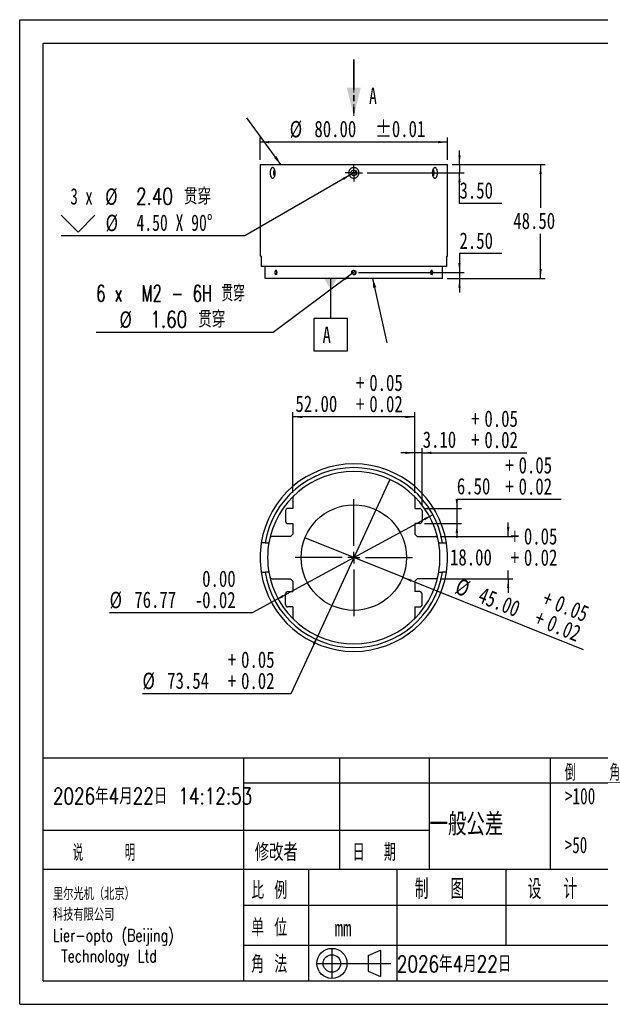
# Model space of a CAD drawing. Header units: millimetres. Extents: x 0 to 297, y 0 to 210.
# Tile 1 of 4: x 0 to 124, y 0 to 210. Entities that reach past the tile are written whole.
import ezdxf

# ---------------------------------------------------------------- set-up
doc = ezdxf.new("R2010")
doc.units = ezdxf.units.MM
doc.linetypes.add('HIDDEN', pattern=[1.905, 1.27, -0.635])
doc.linetypes.add('PHANTOM', pattern=[12.7, 6.35, -1.27, 1.27, -1.27, 1.27, -1.27])
doc.layers.add('图层0', color=7, linetype='Continuous', lineweight=25)
doc.styles.add('SLDTEXTSTYLE0', font='TXT', dxfattribs={"width": 0.75})
doc.styles.add('SLDTEXTSTYLE1', font='TXT', dxfattribs={"width": 0.75, "bigfont": 'bigfont'})
doc.styles.add('SLDTEXTSTYLE10', font='TXT', dxfattribs={"width": 0.7})
doc.styles.add('SLDTEXTSTYLE11', font='TXT', dxfattribs={"width": 0.65, "bigfont": 'bigfont'})
doc.styles.add('SLDTEXTSTYLE2', font='TXT', dxfattribs={"width": 0.666667, "bigfont": 'bigfont'})
doc.styles.add('SLDTEXTSTYLE3', font='TXT', dxfattribs={"width": 0.583333, "bigfont": 'bigfont'})
doc.styles.add('SLDTEXTSTYLE4', font='TXT', dxfattribs={"width": 0.681818})
doc.styles.add('SLDTEXTSTYLE5', font='TXT', dxfattribs={"width": 0.666667})
doc.styles.add('SLDTEXTSTYLE8', font='TXT', dxfattribs={"width": 0.625, "bigfont": 'bigfont'})
doc.styles.add('SLDTEXTSTYLE9', font='TXT', dxfattribs={"width": 0.571429, "bigfont": 'bigfont'})
doc.dimstyles.new('SLDDIMSTYLE0', dxfattribs={"dimtxt": 3.5, "dimasz": 2, "dimexe": 0, "dimexo": 0.0625, "dimgap": 0.875, "dimtad": 1, "dimlfac": 2, "dimrnd": 1e-09, "dimzin": 4, "dimdsep": 46, "dimtxsty": 'SLDTEXTSTYLE0', "dimsah": 1, "dimcen": 0.09, "dimadec": 0, "dimazin": 1, "dimtol": 1, "dimtp": 0.05, "dimtm": -0.02, "dimtfac": 1, "dimtofl": 0, "dimtmove": 0, "dimatfit": 3, "dimfxl": 0, "dimfrac": 2, "dimtolj": 1, "dimarcsym": 0})
doc.dimstyles.new('SLDDIMSTYLE1', dxfattribs={"dimtxt": 3.5, "dimasz": 2, "dimexe": 0, "dimexo": 0.0625, "dimgap": 0.875, "dimtad": 1, "dimlfac": 2, "dimrnd": 1e-09, "dimzin": 4, "dimdsep": 46, "dimtxsty": 'SLDTEXTSTYLE0', "dimsah": 1, "dimcen": 0.09, "dimadec": 0, "dimazin": 1, "dimtol": 1, "dimtp": 0.05, "dimtm": -0.02, "dimtfac": 1, "dimtmove": 0, "dimatfit": 0, "dimfxl": 0, "dimfrac": 2, "dimtolj": 1, "dimarcsym": 0})
doc.dimstyles.new('SLDDIMSTYLE10', dxfattribs={"dimtxt": 3.5, "dimasz": 2, "dimexe": 0, "dimexo": 0.0625, "dimgap": 0.875, "dimtad": 0, "dimtih": 1, "dimtoh": 1, "dimlfac": 2, "dimrnd": 1e-09, "dimzin": 4, "dimdsep": 46, "dimtxsty": 'SLDTEXTSTYLE0', "dimsah": 1, "dimcen": 0.09, "dimadec": 0, "dimazin": 1, "dimtfac": 1, "dimtofl": 0, "dimtmove": 0, "dimatfit": 3, "dimfxl": 0, "dimfrac": 2, "dimtolj": 1, "dimtzin": 12, "dimarcsym": 0})
doc.dimstyles.new('SLDDIMSTYLE12', dxfattribs={"dimtxt": 0.18, "dimasz": 2, "dimexe": 0, "dimexo": 0.0625, "dimgap": 0, "dimtad": 0, "dimtih": 1, "dimtoh": 1, "dimdec": 0, "dimrnd": 1e-09, "dimzin": 0, "dimdsep": 46, "dimtxsty": 'Standard', "dimsah": 1, "dimcen": 0.09, "dimadec": 0, "dimazin": 0, "dimtfac": 2, "dimtdec": 0, "dimtofl": 0, "dimtmove": 0, "dimatfit": 3, "dimfxl": 0, "dimfrac": 2, "dimtolj": 1, "dimtzin": 0, "dimarcsym": 0})
doc.dimstyles.new('SLDDIMSTYLE2', dxfattribs={"dimtxt": 3.5, "dimasz": 2, "dimexe": 0, "dimexo": 0.0625, "dimgap": 0.875, "dimtad": 0, "dimtih": 1, "dimtoh": 1, "dimlfac": 2, "dimrnd": 1e-09, "dimzin": 4, "dimdsep": 46, "dimtxsty": 'SLDTEXTSTYLE0', "dimsah": 1, "dimcen": 0.09, "dimadec": 0, "dimazin": 1, "dimtol": 1, "dimtp": 0.05, "dimtm": -0.02, "dimtfac": 1, "dimtmove": 0, "dimatfit": 0, "dimfxl": 0, "dimfrac": 2, "dimtolj": 1, "dimarcsym": 0})
doc.dimstyles.new('SLDDIMSTYLE3', dxfattribs={"dimtxt": 3.5, "dimasz": 2, "dimexe": 0, "dimexo": 0.0625, "dimgap": 0.875, "dimtad": 1, "dimlfac": 2, "dimrnd": 1e-09, "dimzin": 4, "dimdsep": 46, "dimtxsty": 'SLDTEXTSTYLE0', "dimblk1": 'NONE', "dimsah": 1, "dimcen": 0, "dimadec": 0, "dimazin": 1, "dimtol": 1, "dimtp": 0.05, "dimtm": -0.02, "dimtfac": 1, "dimtmove": 0, "dimatfit": 3, "dimldrblk": 'NONE', "dimfxl": 0, "dimfrac": 2, "dimtolj": 1, "dimarcsym": 0})
doc.dimstyles.new('SLDDIMSTYLE4', dxfattribs={"dimtxt": 3.5, "dimasz": 2, "dimexe": 0, "dimexo": 0.0625, "dimgap": 0.875, "dimtad": 0, "dimtih": 1, "dimtoh": 1, "dimlfac": 2, "dimrnd": 1e-09, "dimzin": 12, "dimdsep": 46, "dimtxsty": 'SLDTEXTSTYLE0', "dimblk1": 'NONE', "dimsah": 1, "dimcen": 0, "dimadec": 0, "dimazin": 3, "dimtol": 1, "dimtp": 0.05, "dimtm": -0.02, "dimtfac": 1, "dimtmove": 0, "dimatfit": 3, "dimldrblk": 'NONE', "dimfxl": 0, "dimfrac": 2, "dimtolj": 1, "dimarcsym": 0})
doc.dimstyles.new('SLDDIMSTYLE5', dxfattribs={"dimtxt": 3.5, "dimasz": 2, "dimexe": 0, "dimexo": 0.0625, "dimgap": 0.875, "dimtad": 0, "dimtih": 1, "dimtoh": 1, "dimlfac": 2, "dimrnd": 1e-09, "dimzin": 12, "dimdsep": 46, "dimtxsty": 'SLDTEXTSTYLE0', "dimsah": 1, "dimcen": 0, "dimadec": 0, "dimazin": 3, "dimtol": 1, "dimtm": 0.02, "dimtfac": 1, "dimtmove": 0, "dimatfit": 3, "dimfxl": 0, "dimfrac": 2, "dimtolj": 1, "dimtzin": 0, "dimarcsym": 0})
doc.dimstyles.new('SLDDIMSTYLE6', dxfattribs={"dimtxt": 3.5, "dimasz": 2, "dimexe": 0, "dimexo": 0.0625, "dimgap": 0.875, "dimtad": 1, "dimlfac": 2, "dimrnd": 1e-09, "dimzin": 4, "dimdsep": 46, "dimtxsty": 'SLDTEXTSTYLE0', "dimsah": 1, "dimcen": 0.09, "dimadec": 0, "dimazin": 1, "dimtol": 1, "dimtp": 0.01, "dimtm": 0.01, "dimtfac": 1, "dimtofl": 0, "dimtmove": 0, "dimatfit": 3, "dimfxl": 0, "dimfrac": 2, "dimtolj": 1, "dimarcsym": 0})
doc.dimstyles.new('SLDDIMSTYLE7', dxfattribs={"dimtxt": 3.5, "dimasz": 2, "dimexe": 0, "dimexo": 0.0625, "dimgap": 0.875, "dimtad": 0, "dimtih": 1, "dimtoh": 1, "dimlfac": 2, "dimrnd": 1e-09, "dimzin": 4, "dimdsep": 46, "dimtxsty": 'SLDTEXTSTYLE0', "dimblk1": 'NONE', "dimsah": 1, "dimcen": 0, "dimadec": 0, "dimazin": 1, "dimtfac": 1, "dimtmove": 0, "dimatfit": 3, "dimldrblk": 'NONE', "dimfxl": 0, "dimfrac": 2, "dimtolj": 1, "dimtzin": 12, "dimarcsym": 0})
doc.dimstyles.new('SLDDIMSTYLE8', dxfattribs={"dimtxt": 3.5, "dimasz": 2, "dimexe": 0, "dimexo": 0.0625, "dimgap": 0.875, "dimtad": 0, "dimtih": 1, "dimtoh": 1, "dimdec": 6, "dimlfac": 2, "dimrnd": 1e-09, "dimzin": 12, "dimdsep": 46, "dimtxsty": 'SLDTEXTSTYLE0', "dimblk1": 'NONE', "dimsah": 1, "dimcen": 0, "dimadec": 0, "dimazin": 3, "dimtfac": 1, "dimtmove": 0, "dimatfit": 3, "dimldrblk": 'NONE', "dimfxl": 0, "dimfrac": 2, "dimtolj": 1, "dimtzin": 12, "dimarcsym": 0})
doc.dimstyles.new('SLDDIMSTYLE9', dxfattribs={"dimtxt": 3.5, "dimasz": 2, "dimexe": 0, "dimexo": 0.0625, "dimgap": 0.875, "dimtad": 0, "dimtih": 1, "dimtoh": 1, "dimlfac": 2, "dimrnd": 1e-09, "dimzin": 4, "dimdsep": 46, "dimtxsty": 'SLDTEXTSTYLE0', "dimsah": 1, "dimcen": 0.09, "dimadec": 0, "dimazin": 1, "dimtfac": 1, "dimtmove": 0, "dimatfit": 0, "dimfxl": 0, "dimfrac": 2, "dimtolj": 1, "dimtzin": 12, "dimarcsym": 0})

# ---------------------------------------------------------------- blocks, each defined once
blk = doc.blocks.new('_D')
at = {"layer": '图层0', "color": 7}
for p, q in [((58.28, 109.06), (58.28, 126.27)), ((84.28, 109.06), (84.28, 126.27)), ((84.28, 125.27), (58.28, 125.27))]:
    blk.add_line(p, q, dxfattribs=at)
for points in [[(58.28, 125.27), (60.28, 125.02), (60.28, 125.52)], [(84.28, 125.27), (82.28, 125.52), (82.28, 125.02)]]:
    blk.add_solid(points, dxfattribs=at)
at = {"layer": '图层0', "color": 7, "char_height": 3.5, "attachment_point": 1, "style": 'SLDTEXTSTYLE0'}
for s, insert in [('+', (71.75, 134.31)), ('0.05', (74.58, 134.31)), ('52.00', (58.82, 129.84)), ('+', (71.75, 129.78)), ('0.02', (74.58, 129.78))]:
    blk.add_mtext(s, dxfattribs=dict(at, insert=insert))
blk = doc.blocks.new('_D_1')
at = {"layer": '图层0', "color": 7}
for p, q in [((84.28, 117.62), (81.28, 117.62)), ((84.28, 109.06), (84.28, 118.62)), ((85.83, 117.62), (84.28, 117.62)), ((85.83, 106.27), (85.83, 118.62)), ((85.83, 117.62), (108.19, 117.62))]:
    blk.add_line(p, q, dxfattribs=at)
for points in [[(84.28, 117.62), (82.28, 117.87), (82.28, 117.37)], [(85.83, 117.62), (87.83, 117.37), (87.83, 117.87)]]:
    blk.add_solid(points, dxfattribs=at)
at = {"layer": '图层0', "color": 7, "char_height": 3.5, "attachment_point": 1, "style": 'SLDTEXTSTYLE0'}
for s, insert in [('+', (96.31, 126.66)), ('0.05', (99.14, 126.66)), ('3.10', (85.97, 122.19)), ('0.02', (99.14, 122.14)), ('+', (96.31, 122.14))]:
    blk.add_mtext(s, dxfattribs=dict(at, insert=insert))
blk = doc.blocks.new('_D_2')
at = {"layer": '图层0', "color": 7}
for p, q in [((115.48, 107.69), (93.26, 107.69)), ((93.26, 107.69), (93.26, 105.77)), ((86.33, 105.77), (94.26, 105.77)), ((93.26, 105.77), (93.26, 102.52)), ((86.33, 102.52), (94.26, 102.52)), ((93.26, 102.52), (93.26, 99.52))]:
    blk.add_line(p, q, dxfattribs=at)
for points in [[(93.26, 105.77), (93.51, 107.77), (93.01, 107.77)], [(93.26, 102.52), (93.01, 100.52), (93.51, 100.52)]]:
    blk.add_solid(points, dxfattribs=at)
at = {"layer": '图层0', "color": 7, "char_height": 3.5, "attachment_point": 1, "style": 'SLDTEXTSTYLE0'}
for s, insert in [('+', (103.6, 116.73)), ('0.05', (106.43, 116.73)), ('6.50', (93.26, 112.26)), ('+', (103.6, 112.2)), ('0.02', (106.43, 112.2))]:
    blk.add_mtext(s, dxfattribs=dict(at, insert=insert))
blk = doc.blocks.new('_D_3')
at = {"layer": '图层0', "color": 7}
for q in [(60.83, 99.46), (120.18, 75.67)]:
    blk.add_line((81.72, 91.08), q, dxfattribs=at)
blk.add_solid([(81.72, 91.08), (83.48, 90.11), (83.67, 90.57)], dxfattribs=at)
at = {"layer": '图层0', "color": 7, "char_height": 3.5, "attachment_point": 1, "rotation": 338.1548, "style": 'SLDTEXTSTYLE0'}
for s, insert in [('%%c', (93.91, 91.02)), ('45.00', (98.83, 89.11)), ('+', (112.5, 88.45)), ('0.05', (115.12, 87.39)), ('+', (110.81, 84.25)), ('0.02', (113.44, 83.19))]:
    blk.add_mtext(s, dxfattribs=dict(at, insert=insert))
blk = doc.blocks.new('_None')
blk = doc.blocks.new('_D_4')
at = {"layer": '图层0', "color": 7}
for p, q in [((104.2, 99.77), (104.2, 102.77)), ((89.71, 99.77), (105.2, 99.77)), ((104.2, 90.77), (104.2, 92.53)), ((89.71, 90.77), (105.2, 90.77)), ((104.2, 90.77), (104.2, 87.77))]:
    blk.add_line(p, q, dxfattribs=at)
for points in [[(104.2, 99.77), (104.45, 101.77), (103.95, 101.77)], [(104.2, 90.77), (103.95, 88.77), (104.45, 88.77)]]:
    blk.add_solid(points, dxfattribs=at)
at = {"layer": '图层0', "color": 7, "char_height": 3.5, "attachment_point": 1, "style": 'SLDTEXTSTYLE0'}
for s, insert in [('+', (104.73, 101.57)), ('0.05', (107.56, 101.57)), ('18.00', (91.8, 97.1)), ('0.02', (107.56, 97.04)), ('+', (104.73, 97.04))]:
    blk.add_mtext(s, dxfattribs=dict(at, insert=insert))
blk = doc.blocks.new('_D_5')
at = {"layer": '图层0', "color": 7}
for p, q in [((78.98, 111.96), (63.57, 78.58)), ((63.57, 78.58), (57.87, 66.22)), ((57.87, 66.22), (26.19, 66.22))]:
    blk.add_line(p, q, dxfattribs=at)
blk.add_solid([(63.57, 78.58), (62.51, 76.87), (62.96, 76.66)], dxfattribs=at)
at = {"layer": '图层0', "color": 7, "char_height": 3.5, "attachment_point": 1, "style": 'SLDTEXTSTYLE0'}
for s, insert in [('+', (44.4, 75.26)), ('0.05', (47.23, 75.26)), ('%%c', (26.19, 70.73)), ('73.54', (31.47, 70.79)), ('+', (44.4, 70.73)), ('0.02', (47.23, 70.73))]:
    blk.add_mtext(s, dxfattribs=dict(at, insert=insert))
blk = doc.blocks.new('_D_6')
at = {"layer": '图层0', "color": 7}
for p, q in [((88.14, 104.43), (54.41, 86.11)), ((54.41, 86.11), (49.57, 83.48)), ((49.57, 83.48), (19.17, 83.48))]:
    blk.add_line(p, q, dxfattribs=at)
for points in [[(88.14, 104.43), (86.27, 103.69), (86.5, 103.25)], [(54.41, 86.11), (56.29, 86.85), (56.05, 87.29)]]:
    blk.add_solid(points, dxfattribs=at)
at = {"layer": '图层0', "color": 7, "char_height": 3.5, "attachment_point": 1, "style": 'SLDTEXTSTYLE0'}
for s, insert in [('0.00', (38.93, 92.52)), ('%%c', (19.17, 87.99)), ('76.77', (24.45, 88.05)), ('0.02', (38.93, 87.99)), ('-', (37.38, 87.99))]:
    blk.add_mtext(s, dxfattribs=dict(at, insert=insert))
blk = doc.blocks.new('SW_CENTERMARKSYMBOL_0')
at = {"layer": '图层0', "color": 0}
for p, q in [((0, 2.5), (0, 12.5)), ((0, 0), (-1.25, 0)), ((0, 0), (0, 1.25)), ((0, 0), (0, -1.25)), ((0, 0), (1.25, 0)), ((2.5, 0), (12.5, 0)), ((-2.5, 0), (-12.5, 0)), ((0, -2.5), (0, -12.5))]:
    blk.add_line(p, q, dxfattribs=at)
blk = doc.blocks.new('_D_7')
at = {"layer": '图层0', "color": 7}
for p, q in [((51.28, 180.08), (51.28, 184.89)), ((91.28, 180.08), (91.28, 184.89)), ((91.28, 183.89), (51.28, 183.89))]:
    blk.add_line(p, q, dxfattribs=at)
for points in [[(51.28, 183.89), (53.28, 183.64), (53.28, 184.14)], [(91.28, 183.89), (89.28, 184.14), (89.28, 183.64)]]:
    blk.add_solid(points, dxfattribs=at)
at = {"layer": '图层0', "color": 7, "char_height": 3.5, "attachment_point": 1, "style": 'SLDTEXTSTYLE0'}
for s, insert in [('%%c', (57.6, 188.4)), ('80.00', (62.87, 188.45)), ('±0.01', (75.82, 188.45))]:
    blk.add_mtext(s, dxfattribs=dict(at, insert=insert))
blk = doc.blocks.new('SW_SYMBOL_HOLE_SINK')
at = {"layer": '图层0', "color": 0}
for p, q in [((0, 875), (800, 75)), ((800, 75), (1600, 875))]:
    blk.add_line(p, q, dxfattribs=at)
blk = doc.blocks.new('_D_8')
at = {"layer": '图层0'}
for p, q in [((70.76, 177.03), (48.01, 163.9)), ((71.8, 177.63), (70.76, 177.03)), ((48.01, 163.9), (8.88, 163.9))]:
    blk.add_line(p, q, dxfattribs=at)
blk.add_solid([(70.76, 177.03), (68.9, 176.25), (69.15, 175.82)], dxfattribs=at)
at = {"layer": '图层0', "xscale": 0.004470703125, "yscale": 0.004470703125, "zscale": 0.004470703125}
blk.add_blockref('SW_SYMBOL_HOLE_SINK', (8.88, 164.38), dxfattribs=at)
at = {"layer": '图层0', "char_height": 3.5, "attachment_point": 1}
for s, insert, style in [('2.40 贯穿', (24.82, 174.07), 'SLDTEXTSTYLE1'), ('3 x', (10.82, 174.07), 'SLDTEXTSTYLE5'), ('%%c', (18.23, 174.02), 'SLDTEXTSTYLE0'), ('%%c', (18.33, 168.41), 'SLDTEXTSTYLE0'), ('4.50 X 90°', (24.92, 168.46), 'SLDTEXTSTYLE10')]:
    blk.add_mtext(s, dxfattribs=dict(at, insert=insert, style=style))
blk = doc.blocks.new('_D_9')
at = {"layer": '图层0'}
for p, q in [((70.96, 155.85), (54.05, 143.28)), ((71.6, 156.32), (70.96, 155.85)), ((54.05, 143.28), (16.34, 143.28))]:
    blk.add_line(p, q, dxfattribs=at)
blk.add_solid([(70.96, 155.85), (69.2, 154.85), (69.5, 154.45)], dxfattribs=at)
at = {"layer": '图层0', "char_height": 3.5, "attachment_point": 1}
for s, insert, style in [('6 x  M2 - 6H 贯穿', (16.34, 153.4), 'SLDTEXTSTYLE11'), ('%%c', (21.28, 147.79), 'SLDTEXTSTYLE0'), ('1.60 贯穿', (27.87, 147.84), 'SLDTEXTSTYLE1')]:
    blk.add_mtext(s, dxfattribs=dict(at, insert=insert, style=style))
blk = doc.blocks.new('_D_10')
at = {"layer": '图层0', "color": 7}
for p, q in [((102.87, 160.1), (93.82, 160.1)), ((93.82, 160.1), (93.82, 156.08)), ((72.28, 156.08), (94.82, 156.08)), ((93.82, 156.08), (93.82, 154.83)), ((91.21, 154.83), (94.82, 154.83)), ((93.82, 154.83), (93.82, 151.83))]:
    blk.add_line(p, q, dxfattribs=at)
for points in [[(93.82, 156.08), (94.07, 158.08), (93.57, 158.08)], [(93.82, 154.83), (93.57, 152.83), (94.07, 152.83)]]:
    blk.add_solid(points, dxfattribs=at)
at = {"layer": '图层0', "color": 7, "insert": (93.82, 164.62), "char_height": 3.5, "attachment_point": 1, "style": 'SLDTEXTSTYLE0'}
blk.add_mtext('2.50', dxfattribs=at)
blk = doc.blocks.new('_D_11')
at = {"layer": '图层0', "color": 7}
for p, q in [((93.82, 179.08), (93.82, 182.08)), ((92.28, 179.08), (94.82, 179.08)), ((93.82, 179.08), (93.82, 177.33)), ((74.13, 177.33), (94.82, 177.33)), ((93.82, 170.82), (93.82, 177.33)), ((102.87, 170.82), (93.82, 170.82))]:
    blk.add_line(p, q, dxfattribs=at)
for points in [[(93.82, 179.08), (94.07, 181.08), (93.57, 181.08)], [(93.82, 177.33), (93.57, 175.33), (94.07, 175.33)]]:
    blk.add_solid(points, dxfattribs=at)
at = {"layer": '图层0', "color": 7, "insert": (93.82, 175.34), "char_height": 3.5, "attachment_point": 1, "style": 'SLDTEXTSTYLE0'}
blk.add_mtext('3.50', dxfattribs=at)
blk = doc.blocks.new('_D_12')
at = {"layer": '图层0', "color": 7}
for p, q in [((92.28, 179.08), (112.12, 179.08)), ((111.12, 179.08), (111.12, 169.9)), ((111.12, 154.83), (111.12, 164.35)), ((91.21, 154.83), (112.12, 154.83))]:
    blk.add_line(p, q, dxfattribs=at)
for points in [[(111.12, 179.08), (110.87, 177.08), (111.37, 177.08)], [(111.12, 154.83), (111.37, 156.83), (110.87, 156.83)]]:
    blk.add_solid(points, dxfattribs=at)
at = {"layer": '图层0', "color": 7, "insert": (105.3, 168.86), "char_height": 3.5, "attachment_point": 1, "style": 'SLDTEXTSTYLE0'}
blk.add_mtext('48.50', dxfattribs=at)
blk = doc.blocks.new('SW_CENTERMARKSYMBOL_1')
at = {"layer": '图层0', "color": 0}
for p, q in [((-1.25, 0), (-1.85, 0)), ((0, 0), (-1.25, 0)), ((0, 1.25), (0, 1.85)), ((0, 0), (0, 1.25)), ((0, 0), (0, -1.25)), ((0, 0), (1.25, 0)), ((1.25, 0), (1.85, 0)), ((0, -1.25), (0, -1.85))]:
    blk.add_line(p, q, dxfattribs=at)
blk = doc.blocks.new('SW_DATUMTAG_0')
at = {"layer": '图层0', "color": 0}
for p, q in [((1.73, 14.8), (1.73, 6.28)), ((-1.77, -0.72), (-1.77, 6.28)), ((-1.77, 6.28), (5.23, 6.28)), ((5.23, 6.28), (5.23, -0.72)), ((5.23, -0.72), (-1.77, -0.72))]:
    blk.add_line(p, q, dxfattribs=at)
blk.add_solid([(3.13, 14.8), (0.33, 14.8), (1.73, 12.35)], dxfattribs=at)
at = {"layer": '图层0', "color": 0, "insert": (0, 4.51), "char_height": 3.5, "attachment_point": 1, "style": 'SLDTEXTSTYLE0'}
blk.add_mtext('A', dxfattribs=at)
blk = doc.blocks.new('SW_PROJECTIONARROW_0')
at = {"color": 0, "linetype": 'HIDDEN', "lineweight": 18}
blk.add_line((71.28, 201.49), (71.28, 189.49), dxfattribs=at)
blk.add_line((71.28, 201.49), (71.28, 189.49), dxfattribs=at)
at = {"color": 0, "linetype": 'PHANTOM', "lineweight": 35}
blk.add_line((71.28, 201.49), (71.28, 189.49), dxfattribs=at)
at = {"color": 0, "linetype": 'Continuous', "lineweight": 25}
blk.add_solid([(71.28, 189.49), (72.78, 195.49), (69.78, 195.49)], dxfattribs=at)
blk.add_solid([(71.28, 189.49), (72.78, 195.49), (69.78, 195.49)], dxfattribs=at)
at = {"color": 0, "linetype": 'Continuous', "lineweight": 25, "insert": (74.53, 195.49), "char_height": 3.5, "attachment_point": 1, "style": 'SLDTEXTSTYLE10'}
blk.add_mtext('A', dxfattribs=at)
blk.add_mtext('A', dxfattribs=at)

msp = doc.modelspace()

# ---------------------------------------------------------------- linework, layer by layer
at = {"color": 7, "linetype": 'Continuous', "lineweight": 25}
for p, q in [((51.27651569, 179.08467695), (51.27651569, 159.58467695)), ((51.27651569, 179.08467695), (91.27651569, 179.08467695)), ((91.27651569, 159.58467695), (91.27651569, 179.08467695)), ((51.5221649, 159.58467695), (51.27651569, 159.58467695)), ((51.5221649, 159.58467695), (51.5221649, 157.33467695)), ((91.03086648, 159.58467695), (91.27651569, 159.58467695)), ((91.03086648, 159.58467695), (91.03086648, 157.33467695)), ((91.03086648, 157.33467695), (51.5221649, 157.33467695)), ((52.34060694, 154.83467695), (52.34060694, 157.33467695)), ((90.21242444, 154.83467695), (90.21242444, 157.33467695)), ((90.21242444, 154.83467695), (52.34060694, 154.83467695)), ((58.27651569, 108.06133366), (58.27651569, 105.77012058)), ((84.27651569, 108.06133366), (84.27651569, 105.77012058)), ((54.85933486, 105.21014823), (54.85924785, 105.21019846)), ((56.72651569, 105.27012058), (56.72651569, 103.02012058)), ((58.27651569, 105.77012058), (57.22651569, 105.77012058)), ((84.27651569, 105.77012058), (85.32651569, 105.77012058)), ((85.82651569, 105.27012058), (85.82651569, 103.02012058)), ((88.09369652, 104.51732791), (88.09378353, 104.51737814)), ((57.22651569, 102.52012058), (58.27651569, 102.52012058)), ((58.27651569, 102.52012058), (58.27651569, 100.26980424)), ((85.32651569, 102.52012058), (84.27651569, 102.52012058)), ((84.27651569, 102.52012058), (84.27651569, 100.26980424)), ((57.77651569, 99.76980424), (53.84455582, 99.76980424)), ((57.77651569, 99.76980424), (58.27651569, 100.26980424)), ((84.27651569, 100.26980424), (84.77651569, 99.76980424)), ((84.77651569, 99.76980424), (88.70847556, 99.76980424)), ((52.34060694, 98.39480424), (51.5221649, 98.39480424)), ((52.34060694, 98.39480424), (53.15904898, 98.39480424)), ((89.3939824, 98.39480424), (90.21242444, 98.39480424)), ((90.21242444, 98.39480424), (91.03086648, 98.39480424)), ((51.5221649, 92.14480424), (52.34060694, 92.14480424)), ((53.15904898, 92.14480424), (52.34060694, 92.14480424)), ((53.84455582, 90.76980424), (57.77651569, 90.76980424)), ((58.27651569, 90.26980424), (57.77651569, 90.76980424)), ((84.77651569, 90.76980424), (84.27651569, 90.26980424)), ((88.70847556, 90.76980424), (84.77651569, 90.76980424)), ((89.3939824, 92.14480424), (90.21242444, 92.14480424)), ((91.03086648, 92.14480424), (90.21242444, 92.14480424)), ((58.27651569, 90.26980424), (58.27651569, 88.0194879)), ((84.27651569, 90.26980424), (84.27651569, 88.0194879)), ((56.72651569, 85.2694879), (56.72651569, 87.5194879)), ((57.22651569, 88.0194879), (58.27651569, 88.0194879)), ((85.32651569, 88.0194879), (84.27651569, 88.0194879)), ((85.82651569, 85.2694879), (85.82651569, 87.5194879)), ((54.45933486, 86.02228057), (54.45924785, 86.02223034)), ((58.27651569, 84.7694879), (57.22651569, 84.7694879)), ((58.27651569, 84.7694879), (58.27651569, 82.47827482)), ((84.27651569, 84.7694879), (84.27651569, 82.47827482)), ((84.27651569, 84.7694879), (85.32651569, 84.7694879)), ((87.69369652, 85.32946025), (87.69378353, 85.32941002))]:
    msp.add_line(p, q, dxfattribs=at)
at = {"color": 7, "linetype": 'Continuous', "lineweight": 25, "flags": 128}
for points in [[(54.41067095, 177.93467695), (54.34963415, 177.9221274), (54.27265144, 177.86740808), (54.20590501, 177.77317853), (54.15434513, 177.64642732), (54.12179577, 177.49655501), (54.11067095, 177.33467695)], [(54.11067095, 177.33467695), (54.12179577, 177.17279889), (54.15434513, 177.02292658), (54.20590501, 176.89617537), (54.27265144, 176.80194582), (54.34963415, 176.7472265), (54.41067095, 176.73467695)], [(88.14236043, 176.73467695), (88.16283315, 176.73607569), (88.24282431, 176.7693204), (88.31536453, 176.84449501), (88.37507382, 176.95602418), (88.41752382, 177.0956363), (88.43956621, 177.25297696), (88.43956621, 177.41637694), (88.41752382, 177.5737176), (88.37507382, 177.71332972), (88.31536453, 177.82485889), (88.24282431, 177.9000335), (88.16283315, 177.93327821), (88.14236043, 177.93467695)]]:
    msp.add_lwpolyline(points, dxfattribs=at)
at = {"color": 7, "linetype": 'HIDDEN', "lineweight": 18, "flags": 128}
for points in [[(54.65572453, 155.58467695), (54.75139539, 155.62273718), (54.83250122, 155.73112356), (54.88669441, 155.89333523), (54.90572453, 156.08467695), (54.88669441, 156.27601867), (54.83250122, 156.43823034), (54.75139539, 156.54661672), (54.65572453, 156.58467695), (54.56005367, 156.54661672), (54.47894783, 156.43823034), (54.42475464, 156.27601867), (54.40572453, 156.08467695), (54.42475464, 155.89333523), (54.47894783, 155.73112356), (54.56005367, 155.62273718), (54.65572453, 155.58467695)], [(87.89730685, 156.58467695), (87.80163599, 156.54661672), (87.72053016, 156.43823034), (87.66633697, 156.27601867), (87.64730685, 156.08467695), (87.66633697, 155.89333523), (87.72053016, 155.73112356), (87.80163599, 155.62273718), (87.89730685, 155.58467695), (87.99297771, 155.62273718), (88.07408355, 155.73112356), (88.12827673, 155.89333523), (88.14730685, 156.08467695), (88.12827673, 156.27601867), (88.07408355, 156.43823034), (87.99297771, 156.54661672), (87.89730685, 156.58467695)]]:
    msp.add_lwpolyline(points, dxfattribs=at)
at = {"color": 7, "linetype": 'Continuous', "lineweight": 18, "flags": 128}
for points in [[(54.65572453, 155.58467695), (54.56005367, 155.62273718), (54.47894783, 155.73112356), (54.42475464, 155.89333523), (54.40572453, 156.08467695), (54.42475464, 156.27601867), (54.47894783, 156.43823034), (54.56005367, 156.54661672), (54.65572453, 156.58467695), (54.75139539, 156.54661672), (54.83250122, 156.43823034), (54.88669441, 156.27601867), (54.90572453, 156.08467695), (54.88669441, 155.89333523), (54.83250122, 155.73112356), (54.75139539, 155.62273718), (54.65572453, 155.58467695)], [(87.89730685, 156.58467695), (87.99297771, 156.54661672), (88.07408355, 156.43823034), (88.12827673, 156.27601867), (88.14730685, 156.08467695), (88.12827673, 155.89333523), (88.07408355, 155.73112356), (87.99297771, 155.62273718), (87.89730685, 155.58467695), (87.80163599, 155.62273718), (87.72053016, 155.73112356), (87.66633697, 155.89333523), (87.64730685, 156.08467695), (87.66633697, 156.27601867), (87.72053016, 156.43823034), (87.80163599, 156.54661672), (87.89730685, 156.58467695)]]:
    msp.add_lwpolyline(points, dxfattribs=at)
at = {"color": 7, "linetype": 'Continuous', "lineweight": 25}
for centre, radius in [((71.27651569, 177.33467695), 0.6), ((71.27651569, 95.26980424), 11.25)]:
    msp.add_circle(centre, radius, dxfattribs=at)
at = {"color": 7, "linetype": 'HIDDEN', "lineweight": 18}
msp.add_arc((71.27651569, 156.08467695), 0.5, 255, 195, dxfattribs=at)
at = {"color": 7, "linetype": 'Continuous', "lineweight": 18}
msp.add_arc((71.27651569, 156.08467695), 0.5, 255, 195, dxfattribs=at)
at = {"color": 7, "linetype": 'Continuous', "lineweight": 25}
for centre, radius, start, end in [((71.27651569, 95.26980424), 20, 8.9892993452, 171.0107006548), ((71.27651569, 95.26980424), 19.1920365, 9.3710789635, 170.6289210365), ((71.27651569, 95.26980424), 18.385, 9.7863959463, 170.2136040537), ((58.77651569, 108.06133366), 0.5, 134.3395944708, 180), ((83.77651569, 108.06133366), 0.5, 0, 45.6604055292), ((57.22651569, 105.27012058), 0.5, 90, 180), ((85.32651569, 105.27012058), 0.5, 0, 90), ((57.22651569, 103.02012058), 0.5, 180, 270), ((85.32651569, 103.02012058), 0.5, 270, 0), ((53.84455582, 99.26980424), 0.5, 90, 167.0764290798), ((88.70847556, 99.26980424), 0.5, 12.9235709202, 90), ((71.27651569, 95.26980424), 20, 171.0107006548, 188.9892993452), ((71.27651569, 95.26980424), 18.385, 170.2136040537, 189.7863959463), ((71.27651569, 95.26980424), 18.385, 350.2136040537, 9.7863959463), ((71.27651569, 95.26980424), 20, 351.0107006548, 8.9892993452), ((71.27651569, 95.26980424), 20, 188.9892993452, 351.0107006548), ((71.27651569, 95.26980424), 19.1920365, 189.3710789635, 350.6289210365), ((71.27651569, 95.26980424), 18.385, 189.7863959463, 350.2136040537), ((53.84455582, 91.26980424), 0.5, 192.9235709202, 270), ((88.70847556, 91.26980424), 0.5, 270, 347.0764290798), ((57.22651569, 87.5194879), 0.5, 90, 180), ((85.32651569, 87.5194879), 0.5, 0, 90), ((57.22651569, 85.2694879), 0.5, 180, 270), ((85.32651569, 85.2694879), 0.5, 270, 0), ((58.77651569, 82.47827482), 0.5, 180, 225.6604055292), ((83.77651569, 82.47827482), 0.5, 314.3395944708, 0)]:
    msp.add_arc(centre, radius, start, end, dxfattribs=at)
for points, knots in [([(53.61224295, 178.19160993), (53.6381503, 178.2398517), (53.66610031, 178.28192466), (53.72621114, 178.35392236), (53.75869926, 178.38395303), (53.82557506, 178.42907676), (53.86017481, 178.44457236), (53.93183964, 178.46107738), (53.96854003, 178.46182903), (54.07746749, 178.44202063), (54.15078771, 178.39858061), (54.25056095, 178.29487774), (54.28273112, 178.2532727), (54.34164289, 178.16020026), (54.36869238, 178.10854205), (54.44231769, 177.93816445), (54.47951671, 177.80806228), (54.51411057, 177.59820589), (54.52189766, 177.52722735), (54.53016791, 177.3832876), (54.53058774, 177.30954029), (54.5238711, 177.16475018), (54.51683902, 177.09363051), (54.4954944, 176.9539413), (54.48100724, 176.88503221), (54.44587258, 176.75559479), (54.42515817, 176.69432912), (54.37740169, 176.5789296), (54.35051294, 176.52542116), (54.26392251, 176.38280351), (54.19610496, 176.30856419), (54.09011776, 176.24072382), (54.05336263, 176.22484312), (53.98037066, 176.20831822), (53.94418073, 176.20746006), (53.87241673, 176.2205299), (53.83682753, 176.23469583), (53.76942717, 176.27671712), (53.73717184, 176.30460576), (53.67555148, 176.3744648), (53.64719895, 176.41527773), (53.59496905, 176.50805095), (53.57087966, 176.56067272), (53.52861223, 176.6738198), (53.51033861, 176.73425889), (53.4792511, 176.86276142), (53.46649896, 176.93100487), (53.4378548, 177.13878792), (53.43085085, 177.28680592), (53.44175366, 177.57493878), (53.45979968, 177.71831605), (53.50413809, 177.91242677), (53.52206377, 177.97490148), (53.56319669, 178.090313), (53.5863356, 178.14336815), (53.61224295, 178.19160993)], [0, 0, 0, 0, 0.03125, 0.03125, 0.0625, 0.0625, 0.09375, 0.09375, 0.125, 0.125, 0.1875, 0.1875, 0.21875, 0.21875, 0.25, 0.25, 0.3125, 0.3125, 0.34375, 0.34375, 0.375, 0.375, 0.40625, 0.40625, 0.4375, 0.4375, 0.46875, 0.46875, 0.5, 0.5, 0.5625, 0.5625, 0.59375, 0.59375, 0.625, 0.625, 0.65625, 0.65625, 0.6875, 0.6875, 0.71875, 0.71875, 0.75, 0.75, 0.78125, 0.78125, 0.8125, 0.8125, 0.875, 0.875, 0.9375, 0.9375, 0.96875, 0.96875, 1, 1, 1, 1]), ([(72.06124406, 178.11915867), (72.11165273, 178.06593444), (72.15612232, 178.00854711), (72.23369827, 177.88580055), (72.26692526, 177.81985427), (72.31952527, 177.68475333), (72.3392833, 177.61517899), (72.36564253, 177.47195812), (72.37200618, 177.39870474), (72.37045099, 177.18177963), (72.34152727, 177.0357251), (72.2599944, 176.83487683), (72.22611031, 176.76983218), (72.14650069, 176.64771833), (72.10135584, 176.59128066), (72.00045896, 176.48757317), (71.94399213, 176.43990781), (71.82436946, 176.35789285), (71.76104291, 176.32313488), (71.62720833, 176.26637768), (71.55671502, 176.24462536), (71.41489244, 176.21623511), (71.34275514, 176.20921027), (71.19603424, 176.21019124), (71.12399954, 176.21817605), (70.98246585, 176.2484824), (70.91221284, 176.27120159), (70.77918672, 176.3297202), (70.71623491, 176.36534968), (70.59737098, 176.4492097), (70.54172229, 176.49749469), (70.39242956, 176.65505567), (70.31298517, 176.78095604), (70.23398481, 176.98312756), (70.21380573, 177.05396389), (70.18743713, 177.1970317), (70.18110097, 177.26906183), (70.18196814, 177.41410332), (70.18939107, 177.4876109), (70.21751254, 177.62972563), (70.23812386, 177.69901255), (70.29275253, 177.83396485), (70.32676407, 177.89916087), (70.40557851, 178.02029334), (70.45064156, 178.07695097), (70.55273263, 178.18200439), (70.60823841, 178.22879146), (70.72730865, 178.3106369), (70.79169909, 178.34608477), (70.92582363, 178.40298796), (70.99488814, 178.42435129), (71.13700105, 178.45298072), (71.21065982, 178.46010554), (71.42802969, 178.4587584), (71.57379697, 178.42746867), (71.772542, 178.34028909), (71.83646165, 178.30423011), (71.95578856, 178.22006409), (72.01083539, 178.17238289), (72.06124406, 178.11915867)], [0, 0, 0, 0, 0.03125, 0.03125, 0.0625, 0.0625, 0.09375, 0.09375, 0.125, 0.125, 0.1875, 0.1875, 0.21875, 0.21875, 0.25, 0.25, 0.28125, 0.28125, 0.3125, 0.3125, 0.34375, 0.34375, 0.375, 0.375, 0.40625, 0.40625, 0.4375, 0.4375, 0.46875, 0.46875, 0.5, 0.5, 0.5625, 0.5625, 0.59375, 0.59375, 0.625, 0.625, 0.65625, 0.65625, 0.6875, 0.6875, 0.71875, 0.71875, 0.75, 0.75, 0.78125, 0.78125, 0.8125, 0.8125, 0.84375, 0.84375, 0.875, 0.875, 0.9375, 0.9375, 0.96875, 0.96875, 1, 1, 1, 1]), ([(88.94078843, 178.19160993), (88.96669466, 178.14337024), (88.98978983, 178.09039808), (89.03080235, 177.97540576), (89.04880011, 177.91279935), (89.07844631, 177.78308076), (89.09029078, 177.71559201), (89.1081312, 177.57533351), (89.11399935, 177.50297961), (89.12218363, 177.28679117), (89.11515979, 177.13872697), (89.08656829, 176.93123469), (89.07389847, 176.86330591), (89.04274468, 176.73441782), (89.0244763, 176.67403131), (88.9824135, 176.5613154), (88.95830797, 176.50853968), (88.90600986, 176.41554091), (88.87774885, 176.37487707), (88.81672299, 176.30547927), (88.78393721, 176.27698322), (88.71662064, 176.23489785), (88.68173725, 176.22084792), (88.6093205, 176.20743453), (88.57300889, 176.20831044), (88.50036816, 176.22461475), (88.46359408, 176.24035655), (88.39252941, 176.28570803), (88.35821974, 176.31510084), (88.29215986, 176.38716281), (88.26049699, 176.42996844), (88.17372141, 176.57277114), (88.12476459, 176.69077876), (88.07206266, 176.88486814), (88.05759871, 176.95357919), (88.03618341, 177.0936473), (88.02915915, 177.16481247), (88.02244948, 177.30937649), (88.02286029, 177.38324607), (88.03113953, 177.52731465), (88.03892935, 177.59820449), (88.0618979, 177.73764461), (88.07707405, 177.80563371), (88.11353845, 177.93352414), (88.13493077, 177.99413774), (88.18421553, 178.10832358), (88.21133508, 178.16008264), (88.27002741, 178.2528747), (88.30199024, 178.29432666), (88.36882298, 178.36389511), (88.40336092, 178.39186061), (88.47453375, 178.43420477), (88.51149383, 178.44851318), (88.58426066, 178.46182803), (88.62040549, 178.46115606), (88.69221117, 178.44482138), (88.72728579, 178.42915682), (88.82744762, 178.36167836), (88.88897596, 178.28808931), (88.94078843, 178.19160993)], [0, 0, 0, 0, 0.03125, 0.03125, 0.0625, 0.0625, 0.09375, 0.09375, 0.125, 0.125, 0.1875, 0.1875, 0.21875, 0.21875, 0.25, 0.25, 0.28125, 0.28125, 0.3125, 0.3125, 0.34375, 0.34375, 0.375, 0.375, 0.40625, 0.40625, 0.4375, 0.4375, 0.46875, 0.46875, 0.5, 0.5, 0.5625, 0.5625, 0.59375, 0.59375, 0.625, 0.625, 0.65625, 0.65625, 0.6875, 0.6875, 0.71875, 0.71875, 0.75, 0.75, 0.78125, 0.78125, 0.8125, 0.8125, 0.84375, 0.84375, 0.875, 0.875, 0.90625, 0.90625, 0.9375, 0.9375, 1, 1, 1, 1]), ([(54.45933486, 156.08467695), (54.45933486, 156.13753038), (54.46434295, 156.18939326), (54.4837509, 156.28627461), (54.49813894, 156.3306463), (54.55208416, 156.44134298), (54.60344511, 156.48462142), (54.68170474, 156.48470463), (54.70811418, 156.47435401), (54.75721082, 156.4343115), (54.77972316, 156.40498028), (54.8180308, 156.33034741), (54.83318031, 156.28631759), (54.85394287, 156.18937363), (54.85932527, 156.13702707), (54.859354, 155.98040161), (54.83687801, 155.87594171), (54.78019839, 155.76519234), (54.757523, 155.73540063), (54.70849023, 155.69520441), (54.68230611, 155.68473087), (54.62955024, 155.68462344), (54.60377582, 155.69495606), (54.55591963, 155.735074), (54.53422602, 155.76470931), (54.48020288, 155.87540693), (54.45933486, 155.9789701), (54.45933486, 156.08467695)], [0, 0, 0, 0, 0.0625, 0.0625, 0.125, 0.125, 0.25, 0.25, 0.3125, 0.3125, 0.375, 0.375, 0.4375, 0.4375, 0.5, 0.5, 0.625, 0.625, 0.6875, 0.6875, 0.75, 0.75, 0.8125, 0.8125, 0.875, 0.875, 1, 1, 1, 1]), ([(71.27651569, 156.48467695), (71.32936912, 156.48467695), (71.381232, 156.47427174), (71.47811335, 156.43411649), (71.52248504, 156.40439969), (71.63318172, 156.29368302), (71.67646016, 156.18923779), (71.67654337, 156.03271552), (71.66619275, 155.98028357), (71.62615024, 155.88342619), (71.59681902, 155.83933301), (71.52218615, 155.76462399), (71.47815633, 155.73525702), (71.38121237, 155.69507223), (71.32886581, 155.68469546), (71.17224035, 155.68464), (71.06778045, 155.72787016), (70.95703108, 155.83840484), (70.92723937, 155.88281327), (70.88704315, 155.9795388), (70.87656961, 156.03151574), (70.87646218, 156.13702359), (70.8867948, 156.18895882), (70.92691274, 156.28600964), (70.95654804, 156.33033558), (71.06724567, 156.44121011), (71.17080884, 156.48467695), (71.27651569, 156.48467695)], [0, 0, 0, 0, 0.0625, 0.0625, 0.125, 0.125, 0.25, 0.25, 0.3125, 0.3125, 0.375, 0.375, 0.4375, 0.4375, 0.5, 0.5, 0.625, 0.625, 0.6875, 0.6875, 0.75, 0.75, 0.8125, 0.8125, 0.875, 0.875, 1, 1, 1, 1]), ([(87.69369652, 156.08467695), (87.69369652, 156.13753038), (87.69909363, 156.18939326), (87.71984094, 156.28627461), (87.73516971, 156.3306463), (87.79194115, 156.44134298), (87.84502543, 156.48462142), (87.92328807, 156.48470463), (87.94931058, 156.47435401), (87.99707132, 156.4343115), (88.01865216, 156.40498028), (88.05505354, 156.33034741), (88.069271, 156.28631759), (88.08869323, 156.18937363), (88.0936876, 156.13702707), (88.09371433, 155.98040161), (88.07296016, 155.87594171), (88.0191051, 155.76519234), (87.99737206, 155.73540063), (87.9496793, 155.69520441), (87.92388648, 155.68473087), (87.8711345, 155.68462344), (87.84497369, 155.69495606), (87.79577906, 155.735074), (87.77314672, 155.76470931), (87.71629534, 155.87540693), (87.69369652, 155.9789701), (87.69369652, 156.08467695)], [0, 0, 0, 0, 0.0625, 0.0625, 0.125, 0.125, 0.25, 0.25, 0.3125, 0.3125, 0.375, 0.375, 0.4375, 0.4375, 0.5, 0.5, 0.625, 0.625, 0.6875, 0.6875, 0.75, 0.75, 0.8125, 0.8125, 0.875, 0.875, 1, 1, 1, 1])]:
    msp.add_open_spline(points, degree=3, knots=knots, dxfattribs=at)
at = {"layer": '图层0'}
for p, q in [((0, 0), (0, 210)), ((0, 210), (297, 210)), ((5, 4.98289151), (5, 204.98289151)), ((5, 204.98289151), (292, 204.98289151)), ((113.17672136, 52.5), (113.17672136, 28.74144575)), ((292, 52.5), (5, 52.5)), ((47.75730765, 52.5), (47.75730765, 4.98289151)), ((68.19241224, 52.5), (68.19241224, 28.74144575)), ((87.37791338, 52.5), (87.37791338, 28.74144575)), ((47.75730765, 47.20668127), (221.35344271, 47.20668127)), ((5, 37.14215608), (47.75730765, 37.14215608)), ((47.75730765, 37.14215608), (87.37791338, 37.14215608)), ((221.35344271, 28.74144575), (5, 28.74144575)), ((61.59602978, 28.74144575), (61.59602978, 4.98289151)), ((80.4670145, 28.74144575), (80.4670145, 4.98289151)), ((103.74122899, 28.74144575), (103.74122899, 12.60987594)), ((221.35344271, 21.06252379), (47.75730765, 21.06252379)), ((47.75730765, 12.60987594), (198, 12.60987594)), ((66.6032307, 11.9364443), (66.6032307, 5.50109105)), ((74.35964905, 10.38543608), (76.98785692, 11.53928344)), ((76.98785692, 11.53928344), (76.98785692, 5.89825191)), ((63.38555407, 8.71876768), (79.16734638, 8.71876768)), ((74.35964905, 10.38543608), (74.35964905, 7.05209927)), ((5, 4.98289151), (292, 4.98289151)), ((0, 0), (297, 0))]:
    msp.add_line(p, q, dxfattribs=at)
at = {"layer": '图层0', "color": 7, "linetype": 'Continuous', "lineweight": 25}
msp.add_line((74.35964905, 7.05209927), (76.98785692, 5.89825191), dxfattribs=at)
at = {"layer": '图层0'}
for radius in [3.21767662, 1.86669679]:
    msp.add_circle((66.6032307, 8.71876768), radius, dxfattribs=at)

# ---------------------------------------------------------------- block references
at = {"color": 7, "linetype": 'Continuous', "lineweight": 25}
msp.add_blockref('SW_PROJECTIONARROW_0', (0, 0), dxfattribs=at)
at = {"layer": '图层0', "color": 7}
for name, p in [('SW_CENTERMARKSYMBOL_1', (71.27651569, 177.33467695)), ('SW_DATUMTAG_0', (64.60807051, 140.03239112)), ('SW_CENTERMARKSYMBOL_0', (71.27651569, 95.26980424))]:
    msp.add_blockref(name, p, dxfattribs=at)

# ---------------------------------------------------------------- texts
at = {"layer": '图层0', "attachment_point": 1}
for s, insert, char_height, style in [('倒    角', (116.30165435, 51.17447323), 3.5, 'SLDTEXTSTYLE3'), ('2026年4月22日 14:12:53', (7.09321396, 46.15324307), 3.5, 'SLDTEXTSTYLE1'), ('>100   ±0.1', (116.30165435, 46.15324307), 3.5, 'SLDTEXTSTYLE4'), ('一般公差', (87.44712901, 40.78754205), 4.7625, 'SLDTEXTSTYLE1'), ('>50    ±0.05', (116.30165435, 35.73812232), 3.5, 'SLDTEXTSTYLE5'), ('说     明', (11.32557549, 34.07641326), 3.5, 'SLDTEXTSTYLE9'), ('修改者', (50.14654681, 34.27462106), 3.704166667, 'SLDTEXTSTYLE1'), ('日  期', (71.01646748, 34.27462106), 3.704166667, 'SLDTEXTSTYLE8'), ('里尔光机（北京）^J科技有限公司^JLier-opto (Beijing)^J Technology Ltd', (7.09321396, 24.86875727), 2.6458333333, 'SLDTEXTSTYLE1'), ('比 例', (49.4168293, 26.17012696), 3.704166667, 'SLDTEXTSTYLE2'), ('制  图', (84.29732609, 26.69644849), 4.233333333, 'SLDTEXTSTYLE8'), ('设  计', (108.37800379, 26.69644849), 4.233333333, 'SLDTEXTSTYLE8'), ('单 位', (49.4168293, 18.22015208), 3.704166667, 'SLDTEXTSTYLE2'), ('mm', (67.17510758, 18.02194428), 3.5, 'SLDTEXTSTYLE0'), ('角 法', (49.4168293, 10.41834851), 3.704166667, 'SLDTEXTSTYLE2'), ('2026年4月22日', (80.4670145, 10.36271581), 3.5, 'SLDTEXTSTYLE1')]:
    msp.add_mtext(s, dxfattribs=dict(at, insert=insert, char_height=char_height, style=style))

# ---------------------------------------------------------------- dimensions: what is measured, and where the dimension line sits
at = {"layer": '图层0', "color": 7}
dim = msp.add_linear_dim(base=(51.27651569, 183.88508709), p1=(91.27651569, 179.08467695), p2=(51.27651569, 179.08467695), text='%%c<>', dimstyle='SLDDIMSTYLE6', dxfattribs=at)
dim.commit()
dim.dimension.update_dxf_attribs({"geometry": '_D_7', "text_midpoint": (72.50625457, 183.88508709), "dimtype": 160})
for base, p1, p2, angle, dimstyle, picture, middle in [((93.82031196, 177.33467695), (91.27651569, 179.08467695), (73.12651569, 177.33467695), 90, 'SLDDIMSTYLE9', '_D_11', (93.82031196, 173.60204953)), ((111.11606626, 179.08467695), (90.21242444, 154.83467695), (91.27651569, 179.08467695), 90, 'SLDDIMSTYLE10', '_D_12', (111.11606626, 167.12563915)), ((93.82031196, 154.83467695), (71.27651569, 156.08467695), (90.21242444, 154.83467695), 90, 'SLDDIMSTYLE9', '_D_10', (93.82031196, 162.88170144)), ((58.27651569, 125.26980424), (84.27651569, 108.06133366), (58.27651569, 108.06133366), 0, 'SLDDIMSTYLE0', '_D', (71.22682668, 125.26980424)), ((93.25568391, 102.52012058), (85.32651569, 105.77012058), (85.32651569, 102.52012058), 90, 'SLDDIMSTYLE2', '_D_2', (93.25568391, 112.21790871)), ((104.20439087, 99.76980424), (88.70847556, 90.76980424), (88.70847556, 99.76980424), 90, 'SLDDIMSTYLE2', '_D_4', (104.20439087, 97.05709386))]:
    dim = msp.add_linear_dim(base=base, p1=p1, p2=p2, angle=angle, dimstyle=dimstyle, dxfattribs=at)
    dim.commit()
    dim.dimension.update_dxf_attribs({"geometry": picture, "text_midpoint": middle, "dimtype": 160})
at = {"layer": '图层0'}
dim = msp.add_diameter_dim_2p(p1=(71.79613093, 177.63467695), p2=(70.75690045, 177.03467695), text='3 x <> 贯穿\\P{\\fGDT;w}%%c 4.50 X 90°\\P', dimstyle='SLDDIMSTYLE7', dxfattribs=at)
dim.commit()
dim.dimension.update_dxf_attribs({"geometry": '_D_8', "text_midpoint": (27.64890774, 169.50860576), "dimtype": 163})
dim = msp.add_diameter_dim_2p(p1=(71.59754911, 156.32329284), p2=(70.95548227, 155.84606106), text='6 x  M2 - 6H 贯穿\\P%%c 1.60 贯穿\\P', dimstyle='SLDDIMSTYLE8', override={"dimpost": '<>'}, dxfattribs=at)
dim.commit()
dim.dimension.update_dxf_attribs({"geometry": '_D_9', "text_midpoint": (34.4022071, 148.86269746), "dimtype": 163})
at = {"layer": '图层0', "color": 7}
dim = msp.add_linear_dim(base=(84.27651569, 117.62486413), p1=(85.82651569, 105.27012058), p2=(84.27651569, 108.06133366), dimstyle='SLDDIMSTYLE1', dxfattribs=at)
dim.commit()
dim.dimension.update_dxf_attribs({"geometry": '_D_1', "text_midpoint": (97.07858946, 117.62486413), "dimtype": 160})
for p1, p2, dimstyle, picture, middle in [((78.98163273, 111.96229945), (63.57139865, 78.57730903), 'SLDDIMSTYLE4', '_D_5', (41.23624865, 70.74819887)), ((54.41028051, 86.11205474), (88.14275087, 104.42755374), 'SLDDIMSTYLE5', '_D_6', (33.57322761, 88.00762683)), ((60.83434855, 99.45592959), (81.71868283, 91.08367889), 'SLDDIMSTYLE3', '_D_3', (106.45881476, 81.16570442))]:
    dim = msp.add_diameter_dim_2p(p1=p1, p2=p2, dimstyle=dimstyle, dxfattribs=at)
    dim.commit()
    dim.dimension.update_dxf_attribs({"geometry": picture, "text_midpoint": middle, "dimtype": 163})

# ---------------------------------------------------------------- leaders
for points in [[(55.70925472, 179.08467695), (48.48577255, 189.09016238)], [(75.29856254, 154.83467695), (78.31040109, 141.06320654)]]:
    msp.add_leader(points, dimstyle='SLDDIMSTYLE12', dxfattribs=at)

doc.saveas('drawing.dxf')
